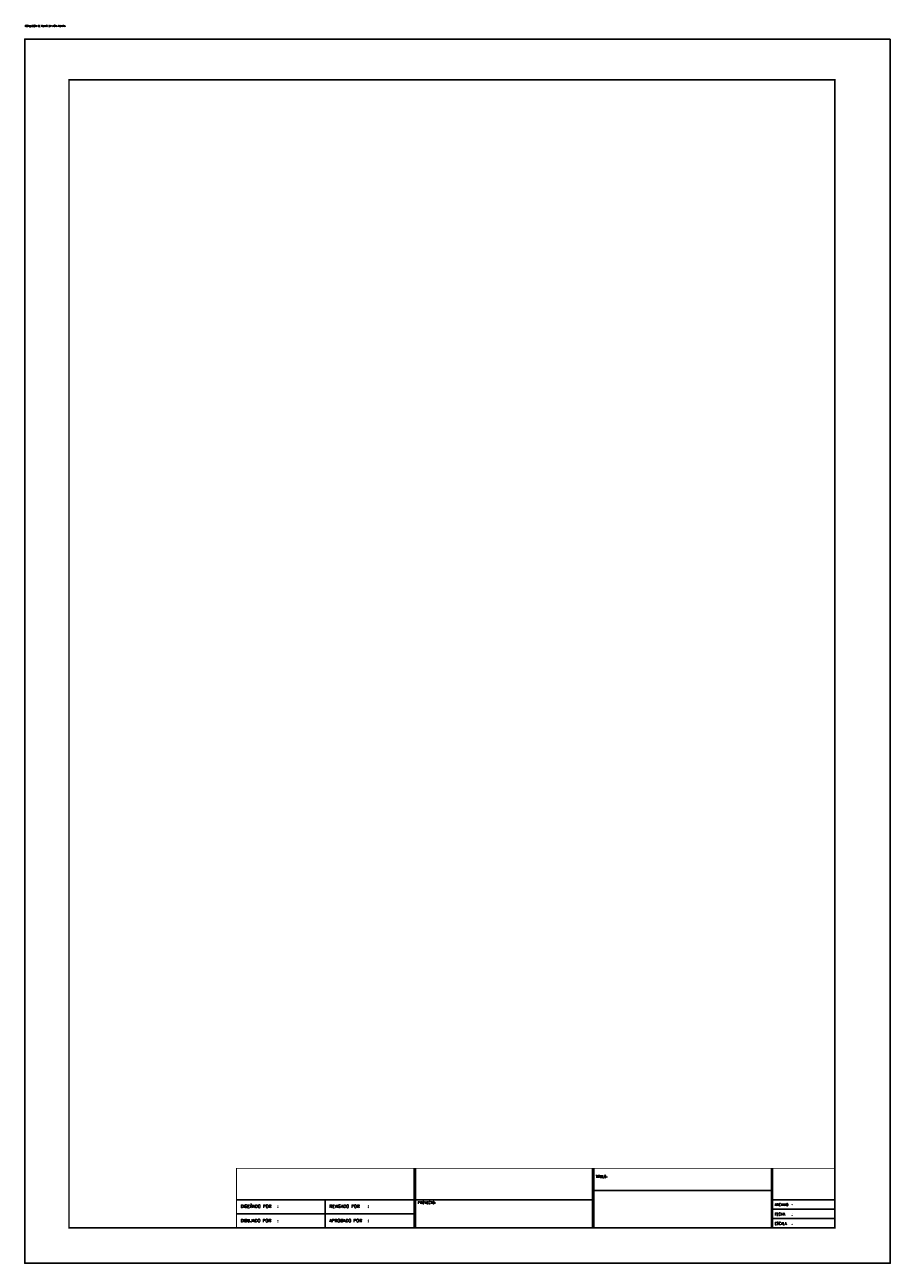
# Model space of a CAD drawing. Extents: x 302 to 1811, y -168 to 682.
# Tile 15 of 15: x 1217 to 1811, y -168 to 682. Entities that reach past the tile are written whole.
import ezdxf
from ezdxf.enums import TextEntityAlignment as Align

# ---------------------------------------------------------------- set-up
doc = ezdxf.new("R2010")
doc.units = 0
doc.header["$MEASUREMENT"] = 0
doc.layers.get('0').update_dxf_attribs({"linetype": 'CONTINUOUS'})
doc.layers.add('LAYOUT_MEMBRETE', color=7, linetype='CONTINUOUS')
doc.styles.add('ARIAL', font='txt')
doc.styles.add('ITALIC', font='romans.shx')
doc.styles.add('ROMANS', font='romans.shx')
doc.styles.add('ROMANT', font='romant.shx')

# ---------------------------------------------------------------- blocks, each defined once
blk = doc.blocks.new('ROTULACION_REDLIN_PLANTA')
at = {"color": 3}
blk.add_lwpolyline([(594, 840), (594, 0), (0, 0), (0, 840)], close=True, dxfattribs=at)
at = {"const_width": 1}
blk.add_lwpolyline([(30.43, 24.31), (556, 24.31), (556, 812.07), (30.43, 812.07)], close=True, dxfattribs=at)
at = {"layer": 'LAYOUT_MEMBRETE', "color": 3}
for p, q in [((267.24, 24.31), (267.24, 65.11)), ((268.1, 24.31), (268.1, 65.11)), ((389.61, 24.31), (389.61, 65.11)), ((390.46, 24.31), (390.46, 65.11)), ((512.4, 24.31), (512.4, 65.11)), ((513.25, 24.31), (513.25, 65.11)), ((145.31, 43.55), (267.24, 43.55)), ((389.61, 43.55), (268.1, 43.55)), ((512.4, 49.93), (390.46, 49.93)), ((513.25, 43.55), (556, 43.55))]:
    blk.add_line(p, q, dxfattribs=at)
at = {"layer": 'LAYOUT_MEMBRETE', "color": 2}
for p, q in [((206.27, 43.55), (206.27, 24.31)), ((513.25, 37.14), (556, 37.14)), ((145.31, 33.93), (267.24, 33.93)), ((513.25, 30.73), (556, 30.73))]:
    blk.add_line(p, q, dxfattribs=at)
at = {"layer": 'LAYOUT_MEMBRETE', "const_width": 0.5}
blk.add_lwpolyline([(556, 24.31), (145.31, 24.31), (145.31, 65.11), (556, 65.11)], close=True, dxfattribs=at)
at = {"layer": 'LAYOUT_MEMBRETE', "color": 3, "style": 'ROMANS'}
for s, height, p in [('TITULO:', 1.697, (391.76, 58.64)), ('PROYECTO:', 1.697, (269.71, 40.77)), ('DISEÑADO POR', 2.1376, (148.1, 38.03)), (':', 2.14, (173.21, 38.03)), ('REVISADO POR', 2.1376, (209.07, 38.03)), (':', 2.14, (235.26, 38.03)), ('ARCHIVO', 1.697, (514.65, 39.28)), ('FECHA', 1.697, (514.65, 32.86)), (':', 1.7, (526.35, 39.28)), (':', 1.7, (526.35, 32.86)), ('DIBUJADO POR', 2.1376, (148.1, 28.2)), (':', 2.14, (173.21, 28.2)), ('APROBADO POR', 2.1376, (209.07, 28.2)), (':', 2.14, (235.26, 28.2)), ('ESCALA', 1.697, (514.65, 26.45)), (':', 1.7, (526.35, 26.45))]:
    blk.add_text(s, height=height, dxfattribs=at).set_placement(p)
at = {"layer": 'LAYOUT_MEMBRETE', "color": 4, "style": 'ITALIC'}
for tag, p in [('TITULO1', (451.43, 61.62)), ('TITULO2', (451.43, 56.68)), ('TITULO3', (451.43, 52.51)), ('TITULO4', (451.43, 47.41)), ('OCULTO1', (452.7, 42.72)), ('OCULTO2', (452.7, 37.69))]:
    blk.add_attdef(tag, text='', height=2.89, dxfattribs=at).set_placement(p, align=Align.MIDDLE)
at = {"layer": 'LAYOUT_MEMBRETE', "color": 3}
for tag, p, height, style in [('PLANO_LAMINA_Nº', (514.8, 58.64), 1.7, 'ROMANS'), ('OCULTO4', (443.42, 26.37), 2.89, 'ITALIC'), ('ESC.', (527.97, 26.45), 2.12, 'ROMANS')]:
    blk.add_attdef(tag, p, '', height=height, dxfattribs=dict(at, style=style))
at = {"layer": 'LAYOUT_MEMBRETE', "color": 5, "style": 'ARIAL', "width": 1.2}
blk.add_attdef('PLANO_Nº', text='', height=3, dxfattribs=at).set_placement((534.59, 51.33), align=Align.MIDDLE)
at = {"layer": 'LAYOUT_MEMBRETE', "color": 2, "style": 'ROMANS'}
for tag, p, height, width in [('DISEÑADO', (178.17, 38.03), 2.13, 0.8), ('REVISADO', (239.14, 38.03), 2.13, 0.8), ('ARCHIVO', (527.97, 39.28), 2.12, 0.9), ('DIBUJADO', (178.17, 28.2), 2.13, 0.8), ('APROBADO', (239.14, 28.2), 2.13, 0.8)]:
    blk.add_attdef(tag, p, '', height=height, dxfattribs=dict(at, width=width))
at = {"layer": 'LAYOUT_MEMBRETE', "color": 5, "style": 'ITALIC'}
for tag, p in [('PROY-1', (328.85, 40.03)), ('PROY-2', (328.85, 35.55)), ('PROY-3', (328.85, 31.68)), ('PROY-4', (328.85, 27.54))]:
    blk.add_attdef(tag, text='', height=2.2, dxfattribs=at).set_placement(p, align=Align.MIDDLE)
at = {"layer": 'LAYOUT_MEMBRETE', "color": 4, "style": 'ITALIC'}
blk.add_attdef('OCULTO3', (443.42, 31.36), '', height=2.89, dxfattribs=at)
at = {"layer": 'LAYOUT_MEMBRETE', "color": 2, "style": 'ROMANS'}
blk.add_attdef('FECHA', (527.97, 32.86), '', height=2.12, dxfattribs=at)

msp = doc.modelspace()

# ---------------------------------------------------------------- block references
msp.add_blockref('ROTULACION_REDLIN_PLANTA', (1217.31, -168.13))

# ---------------------------------------------------------------- texts
at = {"style": 'ROMANT'}
msp.add_text('ROTULACIÓN DE PLANO EN VISTA PLANTA', height=1, dxfattribs=at).set_placement((1217.48, 680.37))

doc.saveas('drawing.dxf')
